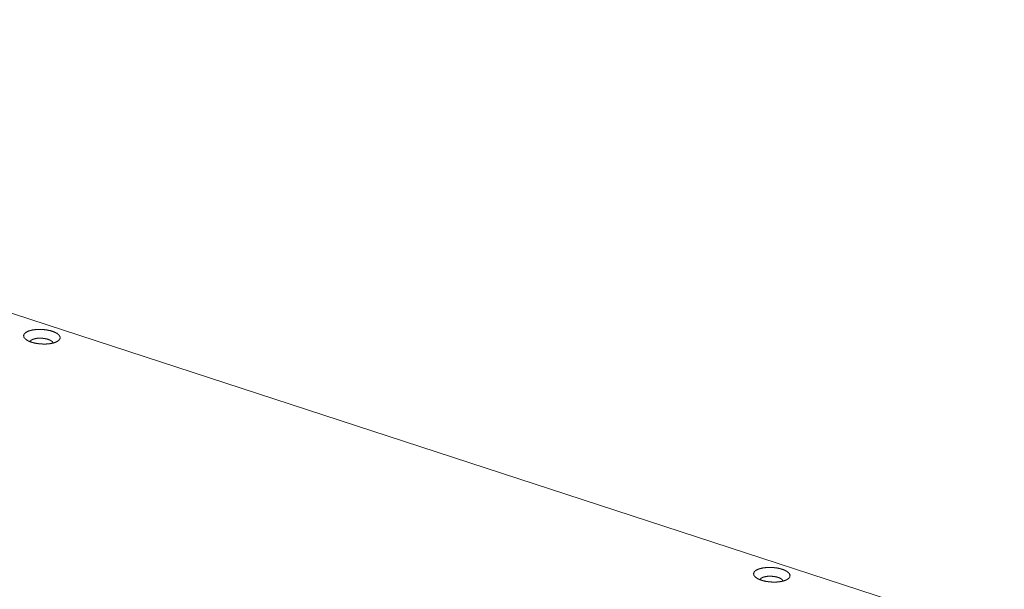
# Model space of a CAD drawing. Header units: millimetres. Extents: x 0 to 2122, y 0 to 1639.
# Tile 83 of 85: x 1592 to 1769, y 1330 to 1432. Entities that reach past the tile are written whole.
import ezdxf

# ---------------------------------------------------------------- set-up
doc = ezdxf.new("R2010")
doc.units = ezdxf.units.MM
doc.layers.add('1', color=7, linetype='Continuous', true_color=0xffffff)

msp = doc.modelspace()

# ---------------------------------------------------------------- linework, layer by layer
at = {"layer": '1', "color": 7, "linetype": 'Continuous', "lineweight": 13}
msp.add_line((1428.42, 1432.25), (1769.39, 1321.11), dxfattribs=at)
for points, knots in [([(1594.19, 1374.19), (1594.93, 1374), (1595.73, 1373.89), (1596.56, 1373.85), (1597.35, 1373.9), (1598.07, 1374.03), (1598.65, 1374.23), (1599.08, 1374.5), (1599.32, 1374.8), (1599.35, 1375.13), (1599.17, 1375.46), (1598.8, 1375.77), (1598.26, 1376.05), (1597.58, 1376.27), (1596.81, 1376.42), (1595.99, 1376.5), (1595.17, 1376.49), (1594.41, 1376.4), (1593.75, 1376.23), (1593.24, 1376), (1592.91, 1375.71), (1592.77, 1375.4), (1592.84, 1375.06), (1593.12, 1374.74), (1593.58, 1374.44), (1594.19, 1374.19)], [0, 0, 0.050016, 0.103719, 0.158329, 0.210954, 0.258908, 0.30001, 0.333019, 0.358476, 0.380252, 0.404972, 0.436987, 0.477156, 0.524387, 0.576575, 0.63109, 0.685057, 0.735661, 0.780425, 0.817553, 0.846549, 0.869417, 0.891869, 0.919954, 0.956085, 1, 1]), ([(1598.09, 1374.04), (1597.93, 1374.31), (1597.56, 1374.56), (1597.03, 1374.76), (1596.39, 1374.88), (1595.71, 1374.92), (1595.06, 1374.88), (1594.51, 1374.74), (1594.11, 1374.54), (1593.92, 1374.29)], [0, 0, 0.068349, 0.163652, 0.285813, 0.426443, 0.573609, 0.714209, 0.836369, 0.931658, 1, 1]), ([(1725.65, 1331.34), (1726.38, 1331.15), (1727.19, 1331.04), (1728.01, 1331), (1728.81, 1331.05), (1729.52, 1331.18), (1730.11, 1331.39), (1730.54, 1331.65), (1730.77, 1331.95), (1730.8, 1332.28), (1730.63, 1332.61), (1730.26, 1332.92), (1729.72, 1333.2), (1729.04, 1333.42), (1728.27, 1333.58), (1727.44, 1333.65), (1726.63, 1333.64), (1725.87, 1333.55), (1725.21, 1333.38), (1724.7, 1333.15), (1724.36, 1332.87), (1724.23, 1332.55), (1724.3, 1332.21), (1724.57, 1331.89), (1725.03, 1331.59), (1725.65, 1331.34)], [0, 0, 0.050015, 0.10373, 0.15833, 0.210955, 0.258909, 0.300012, 0.333021, 0.358478, 0.380254, 0.404974, 0.436989, 0.477156, 0.524379, 0.576577, 0.631093, 0.685061, 0.735666, 0.780428, 0.817558, 0.846551, 0.869424, 0.891874, 0.919951, 0.956095, 1, 1]), ([(1729.55, 1331.19), (1729.39, 1331.46), (1729.02, 1331.71), (1728.49, 1331.91), (1727.85, 1332.03), (1727.16, 1332.08), (1726.51, 1332.03), (1725.96, 1331.89), (1725.57, 1331.69), (1725.38, 1331.44)], [0, 0, 0.068363, 0.163663, 0.285821, 0.426444, 0.573571, 0.714202, 0.836359, 0.931645, 1, 1])]:
    msp.add_open_spline(points, degree=1, knots=knots, dxfattribs=at)

doc.saveas('drawing.dxf')
